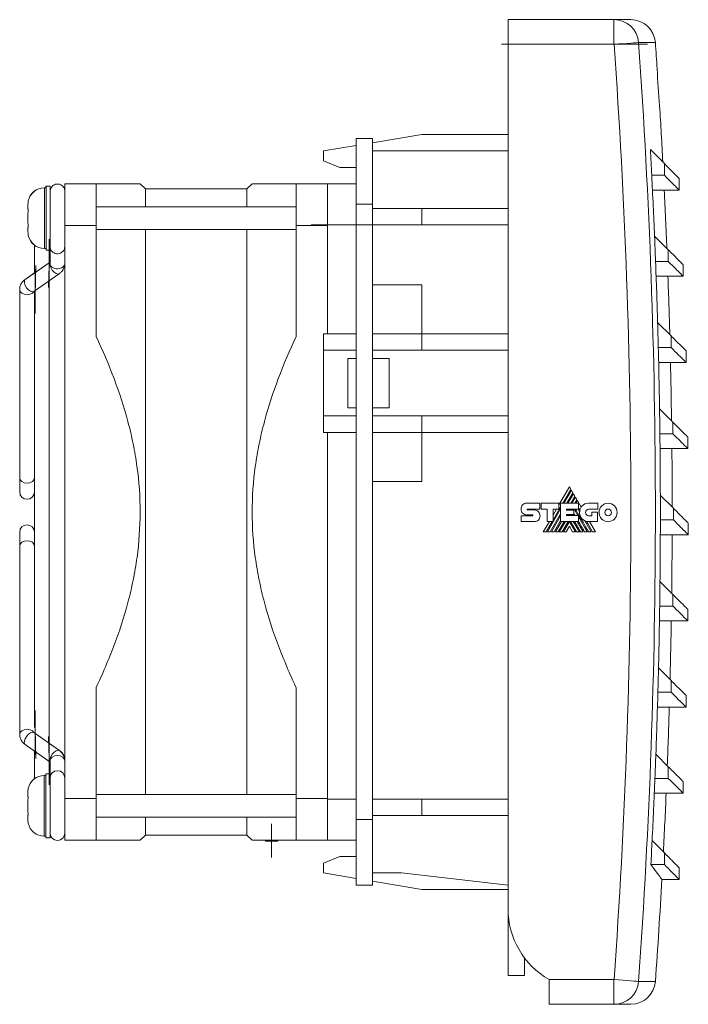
# Model space of a CAD drawing. Header units: millimetres. Extents: x 33 to 384, y 30 to 261.
# Tile 5 of 5: x 302 to 384, y 141 to 261. Entities that reach past the tile are written whole.
import ezdxf

# ---------------------------------------------------------------- set-up
doc = ezdxf.new("R2010")
doc.units = ezdxf.units.MM
doc.linetypes.add('CENTERX2', pattern=[20.32, 12.7, -2.54, 2.54, -2.54])
doc.linetypes.add('PHANTOM', pattern=[12.7, 6.35, -1.27, 1.27, -1.27, 1.27, -1.27])
doc.layers.add('___VS___', color=7, linetype='Continuous', lineweight=15)

msp = doc.modelspace()

# ---------------------------------------------------------------- linework, layer by layer
at = {"color": 7, "linetype": 'Continuous', "lineweight": 15}
for p, q in [((361.8, 257.54), (361.8, 260.54)), ((361.8, 260.54), (374.71, 260.54)), ((374.71, 257.54), (374.71, 260.54)), ((374.71, 260.54), (376.76, 260.54)), ((361.8, 257.54), (361.8, 152.2)), ((374.71, 257.54), (361.8, 257.54)), ((379.75, 257.75), (377.7, 257.75)), ((380.25, 250.04), (380.27, 250.04)), ((343.3, 238.04), (343.3, 246.04)), ((343.3, 246.04), (345.3, 246.04)), ((345.3, 245.54), (351.3, 246.54)), ((345.3, 244.54), (345.3, 246.04)), ((351.3, 246.54), (361.8, 246.54)), ((339.3, 244.54), (343.3, 245.2)), ((339.3, 243.34), (339.3, 244.54)), ((345.3, 244.54), (345.3, 242.7)), ((345.3, 244.54), (361.8, 244.54)), ((379.14, 244.7), (380.85, 242.99)), ((343.3, 242.54), (341.3, 242.54)), ((345.3, 238.04), (345.3, 242.7)), ((380.85, 242.99), (380.85, 241.57)), ((380.85, 241.57), (379.3, 241.57)), ((305.51, 240.05), (305.31, 240.05)), ((305.31, 236.35), (305.31, 240.05)), ((305.51, 240.25), (305.5, 240.25)), ((305.5, 240.05), (305.5, 240.25)), ((306.01, 240.25), (305.51, 240.25)), ((305.51, 236.35), (305.51, 240.25)), ((306.01, 236.35), (306.01, 240.25)), ((307.8, 240.54), (311.61, 240.54)), ((307.8, 235.46), (307.8, 240.54)), ((311.61, 240.54), (311.61, 235.46)), ((317.61, 239.91), (316.97, 240.54)), ((330.62, 240.54), (329.99, 239.91)), ((335.99, 235.46), (335.99, 240.54)), ((335.99, 240.54), (339.8, 240.54)), ((339.8, 240.54), (343.3, 240.54)), ((382.66, 239.76), (382.66, 241.18)), ((329.99, 239.91), (317.61, 239.91)), ((317.61, 237.73), (317.61, 239.91)), ((329.99, 237.73), (329.99, 239.91)), ((380.84, 239.76), (379.39, 239.76)), ((380.84, 239.76), (382.66, 239.76)), ((303.3, 237.44), (303.3, 238.02)), ((303.31, 237.44), (303.31, 238.02)), ((307.8, 237.73), (307.8, 237.73)), ((335.99, 237.73), (311.61, 237.73)), ((343.3, 163.04), (343.3, 238.04)), ((343.3, 238.04), (345.3, 238.04)), ((345.3, 163.04), (345.3, 238.04)), ((303.3, 237.44), (303.3, 237.44)), ((303.3, 237.44), (303.3, 237.43)), ((303.3, 237.44), (303.31, 237.44)), ((303.3, 237.43), (303.31, 237.43)), ((303.3, 235.77), (303.3, 236.93)), ((303.31, 237.44), (303.31, 237.44)), ((303.31, 237.44), (303.31, 237.43)), ((303.31, 237.44), (303.35, 237.44)), ((303.31, 237.43), (303.35, 237.43)), ((303.34, 237.47), (303.33, 237.47)), ((345.3, 237.54), (351.3, 237.54)), ((351.3, 237.54), (361.8, 237.54)), ((351.3, 235.54), (351.3, 237.54)), ((303.31, 235.27), (303.3, 235.27)), ((303.3, 235.27), (303.3, 235.26)), ((303.3, 235.27), (303.3, 235.27)), ((303.31, 235.27), (303.3, 235.27)), ((303.3, 234.68), (303.3, 235.26)), ((303.35, 235.27), (303.31, 235.27)), ((303.31, 235.27), (303.31, 235.26)), ((303.31, 235.27), (303.31, 235.27)), ((303.35, 235.27), (303.31, 235.27)), ((303.31, 234.68), (303.31, 235.26)), ((305.31, 232.65), (305.31, 236.35)), ((305.51, 232.45), (305.51, 236.35)), ((306.01, 232.45), (306.01, 236.35)), ((311.61, 235.46), (307.8, 235.46)), ((307.8, 165.61), (307.8, 235.46)), ((311.61, 235.46), (311.61, 221.94)), ((335.99, 221.94), (335.99, 235.46)), ((339.8, 235.46), (335.99, 235.46)), ((339.8, 235.54), (343.3, 235.54)), ((345.3, 235.54), (351.3, 235.54)), ((351.3, 235.54), (361.8, 235.54)), ((307.79, 234.98), (307.8, 234.98)), ((311.61, 234.98), (335.99, 234.98)), ((317.61, 200.54), (317.61, 234.98)), ((329.99, 200.54), (329.99, 234.98)), ((379.65, 234.17), (381.33, 232.49)), ((304.1, 233.05), (304.1, 229.69)), ((307.78, 233.13), (307.8, 233.27)), ((307.8, 230.81), (307.8, 233.27)), ((305.31, 232.65), (305.51, 232.65)), ((305.51, 232.45), (306.01, 232.45)), ((305.9, 230.96), (305.9, 232.45)), ((306, 232.45), (306, 230.81)), ((381.33, 232.49), (381.33, 231.07)), ((306, 230.99), (302.98, 228.89)), ((306, 231.03), (305.9, 230.96)), ((307.8, 230.83), (307.8, 230.86)), ((381.33, 231.07), (379.77, 231.07)), ((383.14, 229.26), (383.14, 230.68)), ((304.1, 229.69), (302.97, 228.89)), ((304.01, 227.42), (307.12, 229.58)), ((381.28, 229.26), (379.84, 229.26)), ((381.28, 229.26), (383.14, 229.26)), ((303.01, 228.91), (302.97, 228.89)), ((305.9, 172.34), (305.9, 228.76)), ((351.3, 228.24), (345.3, 228.24)), ((351.3, 222.24), (351.3, 228.24)), ((302.3, 227.66), (302.3, 204.69)), ((304.1, 226.79), (304.1, 227.48)), ((304.1, 226.79), (304.1, 174.28)), ((380.02, 223.64), (381.68, 221.99)), ((339.3, 222.24), (343.3, 222.24)), ((339.3, 222.24), (339.3, 220.24)), ((345.3, 222.24), (351.3, 222.24)), ((351.3, 222.24), (361.8, 222.24)), ((351.3, 220.24), (351.3, 222.24)), ((381.68, 221.99), (381.68, 220.57)), ((339.3, 220.24), (343.3, 220.24)), ((339.3, 220.24), (339.3, 212.24)), ((345.3, 220.24), (351.3, 220.24)), ((351.3, 220.24), (361.8, 220.24)), ((381.68, 220.57), (380.11, 220.57)), ((383.49, 218.76), (383.49, 220.18)), ((342.3, 219.24), (343.3, 219.24)), ((345.3, 219.24), (347.3, 219.24)), ((347.3, 213.24), (347.3, 219.24)), ((381.59, 218.76), (380.15, 218.76)), ((381.59, 218.76), (383.49, 218.76)), ((342.3, 213.24), (343.3, 213.24)), ((345.3, 213.24), (347.3, 213.24)), ((380.26, 213.11), (381.88, 211.49)), ((339.3, 212.24), (339.3, 210.24)), ((339.3, 212.24), (343.3, 212.24)), ((345.3, 212.24), (351.3, 212.24)), ((351.3, 212.24), (351.3, 210.24)), ((351.3, 212.24), (361.8, 212.24)), ((381.88, 211.49), (381.88, 210.07)), ((339.3, 210.24), (343.3, 210.24)), ((345.3, 210.24), (351.3, 210.24)), ((351.3, 210.24), (361.8, 210.24)), ((351.3, 210.24), (351.3, 204.24)), ((381.88, 210.07), (380.3, 210.07)), ((383.7, 208.26), (383.7, 209.68)), ((381.76, 208.26), (380.32, 208.26)), ((381.76, 208.26), (383.7, 208.26)), ((302.3, 204.69), (302.3, 202.99)), ((351.3, 204.24), (345.3, 204.24)), ((369.28, 203.61), (367.99, 201.39)), ((368.46, 201.61), (369.45, 203.31)), ((369.52, 203.18), (368.61, 201.61)), ((368.95, 201.61), (369.69, 202.89)), ((369.45, 203.31), (369.28, 203.61)), ((369.69, 202.89), (369.52, 203.18)), ((364.08, 201.62), (365.69, 201.62)), ((365.69, 201.62), (365.69, 200.9)), ((365.85, 200.9), (365.85, 201.61)), ((365.85, 201.61), (367.99, 201.61)), ((367.99, 201.61), (367.99, 200.9)), ((368.21, 199.39), (368.21, 201.61)), ((368.21, 201.61), (370.39, 201.61)), ((369.76, 202.76), (369.1, 201.61)), ((369.44, 201.61), (369.93, 202.47)), ((370.01, 202.34), (369.59, 201.61)), ((369.93, 202.47), (369.76, 202.76)), ((369.93, 201.61), (370.18, 202.04)), ((370.18, 202.04), (370.01, 202.34)), ((370.25, 201.92), (370.07, 201.61)), ((370.7, 201.14), (370.25, 201.92)), ((370.39, 201.61), (370.39, 200.89)), ((371.62, 201.6), (372.74, 201.6)), ((372.74, 201.6), (372.74, 200.88)), ((380.35, 202.59), (381.95, 200.99)), ((317.61, 166.1), (317.61, 200.54)), ((329.99, 166.1), (329.99, 200.54)), ((364.18, 200.9), (365.69, 200.9)), ((364.18, 200.79), (365, 200.79)), ((366.55, 200.9), (365.85, 200.9)), ((366.55, 199.39), (366.55, 200.9)), ((366.6, 198.11), (368.21, 200.91)), ((367.28, 199.56), (368.21, 201.17)), ((367.99, 200.9), (367.28, 200.9)), ((367.28, 199.39), (367.28, 200.9)), ((367.71, 200.9), (367.28, 200.15)), ((368.94, 200.89), (370.39, 200.89)), ((368.94, 200.89), (368.94, 200.77)), ((368.94, 200.77), (369.81, 200.77)), ((369.1, 200.77), (369.17, 200.89)), ((369.44, 200.77), (369.51, 200.89)), ((369.59, 200.77), (369.66, 200.89)), ((369.81, 200.77), (369.81, 200.23)), ((369.93, 200.76), (370, 200.89)), ((369.93, 200.76), (370.3, 200.12)), ((370.34, 200.89), (370.53, 200.56)), ((372.74, 200.88), (371.62, 200.88)), ((372, 200.08), (372, 200.5)), ((372, 200.5), (372.71, 200.5)), ((372.71, 200.5), (372.71, 199.36)), ((381.95, 200.99), (381.95, 199.57)), ((363.38, 200.07), (364.79, 200.07)), ((365, 199.36), (363.38, 199.36)), ((364.79, 200.19), (364.08, 200.19)), ((366.84, 199.39), (366.1, 198.11)), ((366.44, 198.11), (367.18, 199.39)), ((366.55, 199.39), (367.28, 199.39)), ((366.93, 198.11), (368.21, 200.33)), ((367.08, 198.11), (368.21, 200.07)), ((367.42, 198.11), (368.21, 199.49)), ((367.57, 198.11), (368.31, 199.39)), ((367.9, 198.11), (368.64, 199.39)), ((368.05, 198.11), (368.79, 199.39)), ((368.21, 199.39), (370.38, 199.39)), ((368.39, 198.11), (369.13, 199.39)), ((368.54, 198.11), (369.27, 199.38)), ((368.94, 200.23), (369.81, 200.23)), ((368.94, 200.23), (368.94, 200.12)), ((368.94, 200.12), (370.38, 200.12)), ((369.07, 200.12), (369.13, 200.23)), ((369.22, 200.12), (369.28, 200.23)), ((370.01, 198.11), (369.27, 199.38)), ((370.16, 198.11), (369.41, 199.39)), ((369.74, 200.23), (369.81, 200.12)), ((369.75, 199.39), (370.49, 198.11)), ((370.23, 199.39), (370.97, 198.11)), ((370.38, 199.39), (370.38, 200.12)), ((370.38, 199.97), (371.46, 198.11)), ((371.16, 199.46), (371.94, 198.11)), ((371.62, 200.08), (372, 200.08)), ((372.71, 199.36), (371.62, 199.36)), ((372.45, 198.11), (371.73, 199.36)), ((381.95, 199.57), (380.36, 199.57)), ((302.3, 198.08), (302.3, 196.39)), ((369.27, 198.8), (368.87, 198.11)), ((369.27, 198.8), (369.67, 198.11)), ((383.76, 197.76), (383.76, 199.18)), ((381.79, 197.76), (380.35, 197.76)), ((381.79, 197.76), (383.76, 197.76)), ((302.3, 196.39), (302.3, 173.41)), ((380.31, 192.06), (381.88, 190.49)), ((381.88, 190.49), (381.88, 189.07)), ((381.88, 189.07), (380.28, 189.07)), ((383.7, 187.26), (383.7, 188.68)), ((381.69, 187.26), (380.25, 187.26)), ((381.69, 187.26), (383.7, 187.26)), ((380.13, 181.53), (381.68, 179.99)), ((311.61, 179.13), (311.61, 165.61)), ((335.99, 165.61), (335.99, 179.13)), ((381.68, 179.99), (381.68, 178.57)), ((381.68, 178.57), (380.06, 178.57)), ((383.49, 176.76), (383.49, 178.18)), ((381.44, 176.76), (380, 176.76)), ((381.44, 176.76), (383.49, 176.76)), ((307.13, 171.45), (304.01, 173.65)), ((302.97, 172.18), (306, 170.04)), ((307.12, 171.49), (305.9, 172.34)), ((304.1, 171.4), (304.1, 168.02)), ((307.15, 171.47), (307.12, 171.49)), ((379.81, 171.01), (381.33, 169.49)), ((305.9, 168.62), (305.9, 170.15)), ((306, 170.21), (306, 168.62)), ((306, 170.04), (306, 168.62)), ((381.33, 169.49), (381.33, 168.07)), ((305.5, 168.42), (305.3, 168.42)), ((305.3, 164.73), (305.3, 168.42)), ((306, 168.62), (305.5, 168.62)), ((305.5, 164.73), (305.5, 168.62)), ((306, 164.73), (306, 168.62)), ((381.33, 168.07), (379.7, 168.07)), ((383.14, 166.26), (383.14, 167.68)), ((303.3, 165.82), (303.3, 166.4)), ((303.3, 165.82), (303.3, 165.81)), ((303.3, 165.81), (303.34, 165.81)), ((303.3, 165.81), (303.3, 165.81)), ((303.3, 165.81), (303.34, 165.81)), ((303.33, 165.85), (303.32, 165.85)), ((307.8, 165.61), (311.61, 165.61)), ((307.8, 160.53), (307.8, 165.61)), ((335.99, 166.1), (311.61, 166.1)), ((311.61, 165.61), (311.61, 160.53)), ((335.99, 165.61), (339.8, 165.61)), ((335.99, 160.53), (335.99, 165.61)), ((381.06, 166.26), (379.62, 166.26)), ((381.06, 166.26), (383.14, 166.26)), ((305.3, 161.02), (305.3, 164.73)), ((305.5, 160.82), (305.5, 164.73)), ((306, 160.82), (306, 164.73)), ((339.8, 165.54), (343.3, 165.54)), ((345.3, 165.54), (351.3, 165.54)), ((351.3, 165.54), (361.8, 165.54)), ((351.3, 163.54), (351.3, 165.54)), ((303.34, 163.64), (303.3, 163.64)), ((303.3, 163.64), (303.3, 163.63)), ((303.3, 163.64), (303.3, 163.64)), ((303.34, 163.64), (303.3, 163.64)), ((303.3, 163.05), (303.3, 163.63)), ((311.61, 163.35), (335.99, 163.35)), ((317.61, 161.17), (317.61, 163.35)), ((329.99, 161.17), (329.99, 163.35)), ((345.3, 163.54), (351.3, 163.54)), ((351.3, 163.54), (361.8, 163.54)), ((343.3, 155.04), (343.3, 163.04)), ((343.3, 163.04), (345.3, 163.04)), ((345.3, 158.37), (345.3, 163.04)), ((305.3, 161.02), (305.5, 161.02)), ((305.5, 160.82), (306, 160.82)), ((306, 160.82), (306.01, 160.82)), ((306.01, 160.82), (306.01, 161.28)), ((316.97, 160.53), (317.61, 161.17)), ((317.61, 161.17), (329.99, 161.17)), ((329.99, 161.17), (330.62, 160.53)), ((311.61, 160.53), (307.8, 160.53)), ((332.24, 160.53), (332.24, 160.43)), ((332.24, 160.43), (333.74, 160.43)), ((333.74, 160.43), (333.74, 160.53)), ((339.8, 160.53), (335.99, 160.53)), ((339.8, 160.54), (343.3, 160.54)), ((379.35, 160.48), (380.85, 158.99)), ((380.85, 158.99), (380.85, 157.57)), ((339.3, 157.74), (339.3, 156.54)), ((345.3, 158.37), (345.3, 156.54)), ((380.85, 157.57), (379.2, 157.57)), ((339.3, 156.54), (343.3, 155.87)), ((345.3, 155.04), (345.3, 156.54)), ((345.3, 156.54), (348.8, 156.54)), ((361.8, 155.04), (348.8, 156.54)), ((382.66, 155.76), (382.66, 157.18)), ((343.3, 155.04), (345.3, 155.04)), ((351.3, 154.54), (345.3, 155.54)), ((380.53, 155.76), (382.66, 155.76)), ((361.8, 154.54), (351.3, 154.54)), ((361.8, 144.04), (361.8, 152.2)), ((363.8, 144.04), (361.8, 144.04)), ((366.8, 143.54), (374.71, 143.54)), ((366.8, 140.54), (366.8, 143.54)), ((374.71, 140.54), (374.71, 143.54)), ((377.7, 143.32), (379.75, 143.32)), ((374.71, 140.54), (366.8, 140.54)), ((376.76, 140.54), (374.71, 140.54))]:
    msp.add_line(p, q, dxfattribs=at)
at = {"color": 7, "linetype": 'CENTERX2', "lineweight": 0}
for p, q in [((378.79, 257.54), (359.8, 257.54)), ((337.8, 235.54), (345.3, 235.54)), ((305.96, 233.29), (305.82, 227.9)), ((305.9, 228.32), (305.9, 233.77)), ((304.14, 225.18), (304.27, 230.57)), ((304.2, 230.12), (304.2, 224.73)), ((304.14, 175.89), (304.27, 170.5)), ((304.2, 170.95), (304.2, 176.34)), ((305.96, 167.78), (305.82, 173.17)), ((305.9, 172.67), (305.9, 167.29)), ((332.99, 158.43), (332.99, 162.53))]:
    msp.add_line(p, q, dxfattribs=at)
at = {"color": 7, "linetype": 'Continuous', "lineweight": 0}
for p, q in [((339.3, 243.34), (341.3, 242.54)), ((339.8, 240.54), (339.8, 235.46)), ((303.31, 235.77), (303.31, 236.93)), ((339.8, 222.24), (339.8, 235.46)), ((342.3, 213.24), (342.3, 219.24)), ((339.8, 165.61), (339.8, 210.24)), ((339.8, 165.61), (339.8, 160.53)), ((303.3, 164.14), (303.3, 165.31)), ((339.3, 157.74), (341.3, 158.54)), ((343.3, 158.54), (341.3, 158.54)), ((363.8, 146.2), (363.8, 144.04))]:
    msp.add_line(p, q, dxfattribs=at)
at = {"color": 7, "linetype": 'Continuous', "lineweight": 15, "flags": 128}
for points in [[(374.71, 257.54), (375.27, 257.58), (375.81, 257.61), (376.31, 257.65), (376.75, 257.68), (377.12, 257.71), (377.41, 257.73), (377.6, 257.74), (377.7, 257.75)], [(307.79, 232.89), (307.79, 232.92), (307.79, 233)], [(307.12, 229.58), (306.96, 229.53), (306.74, 229.59), (306.49, 229.76), (306.26, 230.02), (306.08, 230.32), (305.98, 230.62), (305.98, 230.87), (306, 230.93)], [(307.8, 230.81), (307.79, 230.74), (307.73, 230.56), (307.59, 230.41), (307.39, 230.28), (307.16, 230.2), (306.9, 230.18)], [(307.8, 230.86), (307.8, 230.86), (307.8, 230.88)], [(304.01, 227.42), (303.85, 227.37), (303.62, 227.43), (303.37, 227.6), (303.14, 227.85), (302.97, 228.15), (302.87, 228.45), (302.87, 228.71), (302.96, 228.88), (302.98, 228.89)], [(304.05, 227.44), (304.03, 227.41), (303.84, 227.21), (303.54, 227.07), (303.2, 227.02), (302.85, 227.07), (302.56, 227.21), (302.37, 227.41), (302.3, 227.66), (302.3, 227.66)], [(302.3, 204.69), (302.37, 204.44), (302.56, 204.24), (302.85, 204.1), (303.2, 204.05), (303.54, 204.1), (303.84, 204.24), (304.03, 204.44), (304.1, 204.69), (304.1, 204.69)], [(372.11, 198.11), (371.88, 198.5), (371.67, 198.87), (371.52, 199.14), (371.37, 199.39)], [(304.1, 196.39), (304.03, 196.63), (303.84, 196.84), (303.54, 196.97), (303.2, 197.02), (302.85, 196.97), (302.56, 196.84), (302.37, 196.63), (302.3, 196.39)], [(302.3, 173.41), (302.37, 173.66), (302.56, 173.86), (302.85, 174), (303.2, 174.05), (303.54, 174), (303.84, 173.86), (304.03, 173.66), (304.05, 173.63)], [(302.97, 172.18), (302.95, 172.19), (302.86, 172.36), (302.87, 172.62), (302.97, 172.91), (303.15, 173.21), (303.38, 173.47), (303.63, 173.63), (303.86, 173.69), (304.01, 173.65)], [(305.97, 170.26), (305.99, 170.42), (306.09, 170.72), (306.27, 171.02), (306.5, 171.27), (306.75, 171.43), (306.98, 171.49), (307.13, 171.45)], [(306, 170.21), (306.07, 170.46), (306.26, 170.66), (306.55, 170.8), (306.9, 170.85), (307.24, 170.8), (307.54, 170.66), (307.73, 170.46), (307.8, 170.21), (307.8, 170.21)], [(306, 170.09), (305.98, 170.17), (305.97, 170.26)], [(374.71, 143.54), (375.27, 143.5), (375.81, 143.46), (376.31, 143.42), (376.75, 143.39), (377.12, 143.36), (377.41, 143.34), (377.6, 143.33), (377.7, 143.32)]]:
    msp.add_lwpolyline(points, dxfattribs=at)
at = {"color": 7, "linetype": 'Continuous', "lineweight": 15}
for centre, radius, start, end in [((374.71, 257.54), 3, 4.0208, 89.9331), ((376.76, 257.54), 3, 4.1012, 90), ((-418.2, 200.54), 794.96, 355.88826, 4.11174), ((-418.2, 200.54), 797.95, 355.88826, 4.11174), ((-418.2, 200.54), 800, 3.87041, 4.10119), ((-418.2, 200.54), 799.98, 3.54751, 3.87048), ((-418.2, 200.54), 800, 3.0551, 3.54744), ((-418.2, 200.54), 798.56, 2.94559, 3.1703), ((-418.2, 200.54), 798.56, 2.41389, 2.94559), ((305.3, 238.05), 2, 90, 168.5103), ((305.31, 238.05), 2, 90, 168.5103), ((-418.2, 200.54), 800, 2.3017, 2.81053), ((-418.2, 200.54), 800, 2.30175, 2.81052), ((305.3, 234.65), 2, 191.4813, 233.1301), ((305.31, 234.65), 2, 191.4813, 270), ((-418.2, 200.54), 798.56, 2.19146, 2.41389), ((306.55, 230.83), 0.551, 182.2153, 237.2409), ((-418.2, 200.54), 798.56, 1.65797, 2.19146), ((306.88, 231.28), 1.11, 235.4958, 271.072), ((-418.2, 200.54), 800, 1.5487, 2.05782), ((-418.2, 200.54), 800, 1.54875, 2.05783), ((-418.2, 200.54), 798.56, 1.43771, 1.65797), ((-418.2, 200.54), 798.56, 0.90239, 1.43771), ((-418.2, 200.54), 800, 0.79597, 1.30551), ((-418.2, 200.54), 800, 0.79601, 1.30549), ((-418.2, 200.54), 798.56, 0.68421, 0.90239), ((-418.2, 200.54), 798.56, 0.14703, 0.68421), ((-418.2, 200.54), 800, 0.04336, 0.55337), ((-418.2, 200.54), 800, 0.04341, 0.55338), ((303.2, 202.99), 0.9, 180, 0), ((-418.2, 200.54), 798.56, 359.93083, 0.14703), ((371.62, 200.46), 1.1, 174.6401, 270), ((371.75, 200.51), 1.22, 149.0381, 166.8386), ((-418.2, 200.54), 798.56, 359.39174, 359.93083), ((303.2, 198.08), 0.9, 0, 180), ((-418.2, 200.54), 800, 359.29077, 359.80137), ((-418.2, 200.54), 800, 359.29081, 359.80137), ((-418.2, 200.54), 798.56, 359.17744, 359.39174), ((-418.2, 200.54), 798.56, 358.63639, 359.17744), ((-418.2, 200.54), 800, 358.53805, 359.04931), ((-418.2, 200.54), 800, 358.53809, 359.04931), ((-418.2, 200.54), 798.56, 358.42391, 358.63639), ((-418.2, 200.54), 798.56, 357.88085, 358.42391), ((-418.2, 200.54), 800, 357.78507, 358.29711), ((-418.2, 200.54), 800, 357.78511, 358.2971), ((-418.2, 200.54), 798.56, 357.6701, 357.88085), ((305.3, 166.42), 2, 90, 168.5135), ((306.9, 168.11), 0.9, 0, 180), ((-418.2, 200.54), 798.56, 357.12499, 357.6701), ((-418.2, 200.54), 800, 357.03175, 357.54459), ((-418.2, 200.54), 800, 357.03171, 357.54455), ((305.3, 163.02), 2, 191.4781, 270), ((306.9, 161.41), 0.9, 180, 0), ((-418.2, 200.54), 798.56, 356.91589, 357.12499), ((-418.2, 200.54), 800, 355.89881, 356.79402), ((371.8, 152.2), 10, 180, 240), ((374.71, 143.53), 3, 270.0668, 355.9793), ((376.76, 143.54), 3, 270, 355.8988)]:
    msp.add_arc(centre, radius, start, end, dxfattribs=at)
for points, knots in [([(380.85, 242.99), (381.21, 242.62), (381.94, 241.9), (382.54, 241.3), (382.62, 241.22), (382.66, 241.18)], [0, 0, 0, 0, 0.332867, 0.666123, 1, 1, 1, 1]), ([(380.85, 241.57), (381.16, 241.26), (381.78, 240.64), (382.34, 240.08), (382.64, 239.78), (382.63, 239.79), (382.62, 239.8)], [0, 0, 0, 0, 0.27996, 0.560022, 0.840134, 1, 1, 1, 1]), ([(307.8, 239.72), (307.8, 239.74), (307.79, 239.81), (307.74, 239.96), (307.64, 240.16), (307.45, 240.35), (307.16, 240.49), (306.84, 240.53), (306.54, 240.45), (306.32, 240.31), (306.17, 240.15), (306.08, 239.99), (306.04, 239.85), (306.02, 239.75), (306.01, 239.7), (306.01, 239.67), (306.01, 239.66), (306.01, 239.66)], [0, 0, 0, 0, 0.023924, 0.089544, 0.162665, 0.272788, 0.386052, 0.505643, 0.623441, 0.716989, 0.795548, 0.8616, 0.915095, 0.954408, 0.973365, 0.986563, 1, 1, 1, 1]), ([(316.94, 240.54), (316.94, 240.54), (316.94, 240.54), (316.57, 240.54), (315.83, 240.54), (314.71, 240.54), (313.31, 240.54), (312.18, 240.54), (311.61, 240.54)], [0, 0, 0, 0, 0.103383, 0.268025, 0.448175, 0.629669, 0.814443, 1, 1, 1, 1]), ([(335.99, 240.54), (335.43, 240.54), (334.32, 240.54), (332.93, 240.54), (331.79, 240.54), (331.04, 240.54), (330.66, 240.54), (330.66, 240.54), (330.66, 240.54)], [0, 0, 0, 0, 0.18084, 0.362325, 0.546491, 0.731965, 0.890359, 1, 1, 1, 1]), ([(307.79, 232.95), (307.79, 232.95), (307.79, 232.94), (307.79, 232.99), (307.79, 233.12), (307.79, 233.41), (307.79, 233.85), (307.79, 234.4), (307.79, 235.04), (307.79, 235.73), (307.79, 236.45), (307.79, 237.16), (307.8, 237.83), (307.8, 238.38), (307.8, 238.64), (307.8, 238.75)], [0, 0, 0, 0, 0.0047575, 0.0456785, 0.1164057, 0.2042673, 0.2952806, 0.3868209, 0.4784892, 0.5702007, 0.6619289, 0.7536616, 0.8453891, 0.9371001, 1, 1, 1, 1]), ([(303.33, 237.47), (303.34, 237.48), (303.34, 237.47), (303.34, 237.47), (303.34, 237.47), (303.34, 237.46), (303.35, 237.45), (303.35, 237.44), (303.35, 237.43), (303.35, 237.42), (303.35, 237.4), (303.35, 237.39), (303.35, 237.37), (303.35, 237.36), (303.35, 237.34), (303.34, 237.32), (303.34, 237.31), (303.34, 237.29), (303.34, 237.27), (303.34, 237.26), (303.34, 237.25), (303.33, 237.24)], [0.0000001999, 0.0000001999, 0.0000001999, 0.0000001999, 0.000051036, 0.000051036, 0.000051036, 0.000102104, 0.000102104, 0.000102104, 0.0001526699, 0.0001526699, 0.0001526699, 0.0002024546, 0.0002024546, 0.0002024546, 0.0002519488, 0.0002519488, 0.0002519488, 0.0003018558, 0.0003018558, 0.0003018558, 0.0003403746, 0.0003403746, 0.0003403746, 0.0003403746]), ([(303.33, 235.46), (303.34, 235.45), (303.34, 235.43), (303.34, 235.42), (303.34, 235.4), (303.34, 235.38), (303.35, 235.37), (303.35, 235.35), (303.35, 235.33), (303.35, 235.32), (303.35, 235.3), (303.35, 235.29), (303.35, 235.27), (303.35, 235.26), (303.35, 235.25), (303.34, 235.24), (303.34, 235.24), (303.34, 235.23), (303.34, 235.23), (303.34, 235.23), (303.34, 235.22), (303.33, 235.23)], [0.0000002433, 0.0000002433, 0.0000002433, 0.0000002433, 0.0000510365, 0.0000510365, 0.0000510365, 0.000102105, 0.000102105, 0.000102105, 0.0001526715, 0.0001526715, 0.0001526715, 0.0002024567, 0.0002024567, 0.0002024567, 0.0002519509, 0.0002519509, 0.0002519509, 0.0003018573, 0.0003018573, 0.0003018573, 0.0003404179, 0.0003404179, 0.0003404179, 0.0003404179]), ([(306, 232.8), (306, 232.79), (306.01, 232.72), (306.05, 232.58), (306.16, 232.37), (306.34, 232.18), (306.63, 232.03), (306.95, 231.99), (307.25, 232.07), (307.47, 232.21), (307.62, 232.37), (307.71, 232.53), (307.76, 232.67), (307.78, 232.77), (307.79, 232.83), (307.79, 232.85), (307.79, 232.87), (307.79, 232.89), (307.79, 232.89), (307.79, 232.9)], [0, 0, 0, 0, 0.008432, 0.080039, 0.150091, 0.254966, 0.363289, 0.478009, 0.591896, 0.682148, 0.757873, 0.821577, 0.873248, 0.911387, 0.929902, 0.942633, 0.956996, 0.981601, 1, 1, 1, 1]), ([(381.33, 232.49), (381.69, 232.12), (382.42, 231.4), (383.02, 230.8), (383.1, 230.72), (383.14, 230.68)], [0, 0, 0, 0, 0.3328673, 0.666123, 1, 1, 1, 1]), ([(307.12, 229.58), (307.21, 229.65), (307.43, 229.82), (307.66, 230.17), (307.79, 230.52), (307.8, 230.75), (307.8, 230.82)], [0, 0, 0, 0, 0.237406, 0.545101, 0.845535, 1, 1, 1, 1]), ([(381.33, 231.07), (381.64, 230.76), (382.27, 230.14), (382.83, 229.58), (383.13, 229.28), (383.11, 229.29), (383.11, 229.3)], [0, 0, 0, 0, 0.2799605, 0.5600217, 0.8401345, 1, 1, 1, 1]), ([(302.98, 228.89), (302.89, 228.82), (302.67, 228.65), (302.43, 228.31), (302.31, 227.95), (302.3, 227.72), (302.3, 227.65)], [0, 0, 0, 0, 0.237407, 0.545105, 0.84554, 1, 1, 1, 1]), ([(311.61, 179.13), (312.4, 180.81), (313.13, 182.51), (314.43, 185.96), (315.01, 187.72), (315.72, 190.41), (315.94, 191.32), (316.31, 193.16), (316.47, 194.08), (316.84, 196.84), (316.97, 198.68), (316.97, 202.38), (316.85, 204.23), (316.46, 207.01), (316.31, 207.93), (315.94, 209.75), (315.72, 210.66), (314.54, 215.13), (313.2, 218.57), (311.61, 221.94)], [0, 0, 0, 0, 0.125, 0.125, 0.25, 0.25, 0.3125, 0.3125, 0.375, 0.375, 0.5, 0.5, 0.625, 0.625, 0.6875, 0.6875, 0.75, 0.75, 1, 1, 1, 1]), ([(335.99, 179.13), (335.2, 180.81), (334.47, 182.51), (333.17, 185.96), (332.59, 187.72), (331.88, 190.41), (331.66, 191.32), (331.29, 193.16), (331.13, 194.08), (330.75, 196.84), (330.62, 198.68), (330.62, 202.38), (330.75, 204.23), (331.13, 207.01), (331.29, 207.93), (331.66, 209.75), (331.88, 210.66), (333.06, 215.13), (334.4, 218.57), (335.99, 221.94)], [0, 0, 0, 0, 0.125, 0.125, 0.25, 0.25, 0.3125, 0.3125, 0.375, 0.375, 0.5, 0.5, 0.625, 0.625, 0.6875, 0.6875, 0.75, 0.75, 1, 1, 1, 1]), ([(381.68, 221.99), (382.04, 221.62), (382.76, 220.9), (383.37, 220.3), (383.45, 220.22), (383.49, 220.18)], [0, 0, 0, 0, 0.3328673, 0.666123, 1, 1, 1, 1]), ([(381.68, 220.57), (381.99, 220.26), (382.61, 219.64), (383.17, 219.08), (383.47, 218.78), (383.46, 218.79), (383.45, 218.8)], [0, 0, 0, 0, 0.27996, 0.560022, 0.840134, 1, 1, 1, 1]), ([(381.88, 211.49), (382.25, 211.12), (382.97, 210.4), (383.57, 209.8), (383.65, 209.72), (383.69, 209.68)], [0, 0, 0, 0, 0.332867, 0.666123, 1, 1, 1, 1]), ([(381.88, 210.07), (382.2, 209.76), (382.82, 209.14), (383.38, 208.58), (383.68, 208.28), (383.67, 208.29), (383.66, 208.3)], [0, 0, 0, 0, 0.27996, 0.560022, 0.840134, 1, 1, 1, 1]), ([(381.95, 200.99), (382.32, 200.62), (383.04, 199.9), (383.64, 199.3), (383.72, 199.22), (383.76, 199.18)], [0, 0, 0, 0, 0.332867, 0.666123, 1, 1, 1, 1]), ([(381.95, 199.57), (382.27, 199.26), (382.89, 198.64), (383.45, 198.08), (383.75, 197.78), (383.73, 197.79), (383.73, 197.8)], [0, 0, 0, 0, 0.27996, 0.560022, 0.840134, 1, 1, 1, 1]), ([(381.88, 190.49), (382.25, 190.12), (382.97, 189.4), (383.57, 188.8), (383.65, 188.72), (383.69, 188.68)], [0, 0, 0, 0, 0.332867, 0.666123, 1, 1, 1, 1]), ([(381.88, 189.07), (382.2, 188.76), (382.82, 188.14), (383.38, 187.58), (383.68, 187.28), (383.67, 187.29), (383.66, 187.3)], [0, 0, 0, 0, 0.27996, 0.560022, 0.840134, 1, 1, 1, 1]), ([(381.68, 179.99), (382.04, 179.62), (382.76, 178.9), (383.37, 178.3), (383.45, 178.22), (383.49, 178.18)], [0, 0, 0, 0, 0.332867, 0.666123, 1, 1, 1, 1]), ([(381.68, 178.57), (381.99, 178.26), (382.61, 177.64), (383.17, 177.08), (383.47, 176.78), (383.46, 176.79), (383.45, 176.8)], [0, 0, 0, 0, 0.27996, 0.560022, 0.840134, 1, 1, 1, 1]), ([(302.3, 173.41), (302.31, 173.28), (302.33, 173), (302.53, 172.61), (302.76, 172.34), (302.93, 172.21), (302.97, 172.18)], [0, 0, 0, 0, 0.2721858, 0.5796461, 0.8850775, 1, 1, 1, 1]), ([(307.8, 170.25), (307.79, 170.38), (307.77, 170.66), (307.58, 171.06), (307.34, 171.33), (307.17, 171.46), (307.12, 171.49)], [0, 0, 0, 0, 0.269977, 0.575182, 0.877109, 1, 1, 1, 1]), ([(307.8, 170.21), (307.79, 170.34), (307.76, 170.63), (307.57, 171.02), (307.34, 171.29), (307.17, 171.41), (307.13, 171.45)], [0, 0, 0, 0, 0.2721827, 0.5796441, 0.8850769, 1, 1, 1, 1]), ([(381.33, 169.49), (381.69, 169.12), (382.42, 168.4), (383.02, 167.8), (383.1, 167.72), (383.14, 167.68)], [0, 0, 0, 0, 0.332867, 0.666123, 1, 1, 1, 1]), ([(381.33, 168.07), (381.64, 167.76), (382.27, 167.14), (382.83, 166.58), (383.13, 166.28), (383.11, 166.29), (383.11, 166.3)], [0, 0, 0, 0, 0.27996, 0.560022, 0.840134, 1, 1, 1, 1]), ([(303.32, 165.85), (303.33, 165.85), (303.33, 165.85), (303.33, 165.84), (303.33, 165.84), (303.34, 165.83), (303.34, 165.82), (303.34, 165.81), (303.34, 165.8), (303.34, 165.79), (303.34, 165.78), (303.34, 165.76), (303.34, 165.74), (303.34, 165.73), (303.34, 165.71), (303.34, 165.7), (303.33, 165.68), (303.33, 165.66), (303.33, 165.65), (303.33, 165.64), (303.33, 165.62), (303.32, 165.61)], [0.0000001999, 0.0000001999, 0.0000001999, 0.0000001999, 0.000051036, 0.000051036, 0.000051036, 0.000102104, 0.000102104, 0.000102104, 0.0001526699, 0.0001526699, 0.0001526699, 0.0002024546, 0.0002024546, 0.0002024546, 0.0002519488, 0.0002519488, 0.0002519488, 0.0003018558, 0.0003018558, 0.0003018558, 0.0003403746, 0.0003403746, 0.0003403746, 0.0003403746]), ([(381.06, 166.26), (381.06, 166.26), (381.06, 166.26), (381.06, 166.26), (381.06, 166.26)], [0, 0, 0, 0, 0.230409, 1, 1, 1, 1]), ([(303.32, 163.84), (303.33, 163.82), (303.33, 163.81), (303.33, 163.79), (303.33, 163.77), (303.34, 163.76), (303.34, 163.74), (303.34, 163.72), (303.34, 163.71), (303.34, 163.69), (303.34, 163.67), (303.34, 163.66), (303.34, 163.65), (303.34, 163.64), (303.34, 163.63), (303.34, 163.62), (303.33, 163.61), (303.33, 163.6), (303.33, 163.6), (303.33, 163.6), (303.33, 163.6), (303.32, 163.6)], [0.0000002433, 0.0000002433, 0.0000002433, 0.0000002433, 0.0000510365, 0.0000510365, 0.0000510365, 0.000102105, 0.000102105, 0.000102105, 0.0001526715, 0.0001526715, 0.0001526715, 0.0002024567, 0.0002024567, 0.0002024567, 0.0002519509, 0.0002519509, 0.0002519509, 0.0003018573, 0.0003018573, 0.0003018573, 0.0003404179, 0.0003404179, 0.0003404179, 0.0003404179]), ([(311.61, 160.53), (312.16, 160.53), (313.27, 160.53), (314.67, 160.53), (315.81, 160.53), (316.55, 160.53), (316.94, 160.53), (316.94, 160.53), (316.94, 160.53)], [0, 0, 0, 0, 0.1808402, 0.3623252, 0.5464911, 0.7319652, 0.8903591, 1, 1, 1, 1]), ([(330.66, 160.53), (330.66, 160.53), (330.65, 160.53), (331.03, 160.53), (331.77, 160.53), (332.89, 160.53), (334.29, 160.53), (335.42, 160.53), (335.99, 160.53)], [0, 0, 0, 0, 0.1033833, 0.2680255, 0.4481753, 0.629669, 0.8144434, 1, 1, 1, 1]), ([(380.85, 158.99), (381.21, 158.62), (381.94, 157.9), (382.54, 157.3), (382.62, 157.22), (382.66, 157.18)], [0, 0, 0, 0, 0.332867, 0.666123, 1, 1, 1, 1]), ([(379.2, 157.57), (379.36, 157.36), (379.84, 156.71), (380.32, 156.06), (380.58, 155.71), (380.53, 155.79), (380.52, 155.8)], [0, 0, 0, 0, 0.18724, 0.561762, 0.936285, 1, 1, 1, 1]), ([(380.85, 157.57), (381.16, 157.26), (381.78, 156.64), (382.34, 156.08), (382.64, 155.78), (382.63, 155.79), (382.62, 155.8)], [0, 0, 0, 0, 0.27996, 0.560022, 0.840134, 1, 1, 1, 1])]:
    msp.add_open_spline(points, degree=3, knots=knots, dxfattribs=at)
for points in [[(303.33, 238.36), (303.32, 238.25), (303.31, 238.14), (303.31, 238.02)], [(303.31, 237.44), (303.31, 237.45), (303.32, 237.46), (303.33, 237.47)], [(303.33, 237.24), (303.32, 237.14), (303.31, 237.04), (303.31, 236.93)], [(303.31, 235.77), (303.31, 235.67), (303.32, 235.56), (303.33, 235.46)], [(303.33, 235.23), (303.32, 235.24), (303.31, 235.25), (303.31, 235.26)], [(303.31, 234.68), (303.31, 234.56), (303.32, 234.45), (303.33, 234.34)], [(363.58, 201.4), (363.71, 201.54), (363.89, 201.62), (364.08, 201.62)], [(370.83, 201.3), (371.01, 201.49), (371.27, 201.6), (371.62, 201.6)], [(373.21, 201.28), (373.41, 201.48), (373.68, 201.61), (373.99, 201.61)], [(373.99, 201.61), (374.29, 201.61), (374.57, 201.48), (374.76, 201.28)], [(363.56, 200.39), (363.44, 200.51), (363.37, 200.68), (363.38, 200.89)], [(363.38, 200.89), (363.38, 201.09), (363.46, 201.27), (363.58, 201.4)], [(364.15, 200.88), (364.14, 200.87), (364.13, 200.85), (364.13, 200.84)], [(364.13, 200.84), (364.13, 200.82), (364.14, 200.81), (364.15, 200.8)], [(364.18, 200.9), (364.16, 200.9), (364.16, 200.89), (364.15, 200.88)], [(364.15, 200.8), (364.15, 200.79), (364.17, 200.79), (364.18, 200.79)], [(365, 200.79), (365.19, 200.79), (365.37, 200.7), (365.5, 200.57)], [(365.5, 200.57), (365.62, 200.43), (365.7, 200.25), (365.7, 200.05)], [(369.96, 200.12), (369.89, 200.24), (369.84, 200.34), (369.81, 200.4)], [(371.61, 198.11), (370.59, 199.88), (370.05, 200.81), (370, 200.89)], [(370.56, 200.79), (370.49, 200.9), (370.44, 200.99), (370.39, 201.07)], [(370.53, 200.56), (370.53, 200.64), (370.54, 200.72), (370.56, 200.79)], [(370.7, 201.14), (370.74, 201.2), (370.78, 201.25), (370.83, 201.3)], [(371.34, 200.77), (371.27, 200.69), (371.23, 200.59), (371.23, 200.48)], [(371.23, 200.48), (371.23, 200.37), (371.27, 200.27), (371.34, 200.19)], [(371.62, 200.88), (371.51, 200.88), (371.41, 200.84), (371.34, 200.77)], [(372.89, 200.48), (372.89, 200.79), (373.01, 201.08), (373.21, 201.28)], [(373.21, 199.68), (373.01, 199.89), (372.89, 200.17), (372.89, 200.48)], [(373.71, 200.77), (373.63, 200.7), (373.59, 200.6), (373.59, 200.48)], [(373.59, 200.48), (373.59, 200.37), (373.63, 200.26), (373.71, 200.19)], [(373.99, 200.9), (373.88, 200.9), (373.78, 200.85), (373.71, 200.77)], [(374.27, 200.77), (374.2, 200.85), (374.1, 200.9), (373.99, 200.9)], [(374.39, 200.48), (374.39, 200.6), (374.34, 200.7), (374.27, 200.77)], [(374.27, 200.19), (374.34, 200.26), (374.39, 200.37), (374.39, 200.48)], [(374.76, 201.28), (374.96, 201.08), (375.09, 200.79), (375.09, 200.48)], [(375.09, 200.48), (375.09, 200.17), (374.96, 199.89), (374.77, 199.68)], [(364.08, 200.19), (363.88, 200.2), (363.69, 200.27), (363.56, 200.39)], [(364.82, 200.18), (364.82, 200.19), (364.8, 200.19), (364.79, 200.19)], [(364.79, 200.07), (364.81, 200.07), (364.82, 200.08), (364.83, 200.09)], [(364.84, 200.13), (364.84, 200.15), (364.84, 200.16), (364.82, 200.18)], [(364.83, 200.09), (364.84, 200.1), (364.84, 200.11), (364.84, 200.13)], [(365.5, 199.56), (365.37, 199.44), (365.19, 199.36), (365, 199.36)], [(365.7, 200.05), (365.7, 199.85), (365.63, 199.68), (365.5, 199.56)], [(370.64, 198.11), (370.33, 198.65), (370.08, 199.08), (369.9, 199.39)], [(371.13, 198.11), (370.83, 198.62), (370.58, 199.05), (370.38, 199.4)], [(371.34, 200.19), (371.41, 200.12), (371.51, 200.08), (371.62, 200.08)], [(373.99, 199.35), (373.68, 199.35), (373.41, 199.48), (373.21, 199.68)], [(373.71, 200.19), (373.78, 200.11), (373.88, 200.07), (373.99, 200.07)], [(373.99, 200.07), (374.1, 200.07), (374.2, 200.11), (374.27, 200.19)], [(374.77, 199.68), (374.57, 199.48), (374.29, 199.35), (373.99, 199.35)], [(303.32, 166.74), (303.31, 166.62), (303.3, 166.51), (303.3, 166.4)], [(303.3, 165.82), (303.3, 165.83), (303.31, 165.84), (303.32, 165.85)], [(303.32, 165.61), (303.31, 165.51), (303.3, 165.41), (303.3, 165.31)], [(303.3, 164.14), (303.3, 164.04), (303.31, 163.94), (303.32, 163.84)], [(303.32, 163.6), (303.31, 163.61), (303.3, 163.62), (303.3, 163.63)], [(303.32, 162.71), (303.31, 162.82), (303.3, 162.93), (303.3, 163.05)], [(303.3, 163.05), (303.3, 162.94), (303.31, 162.82), (303.32, 162.71)]]:
    msp.add_open_spline(points, degree=3, dxfattribs=at)
at = {"color": 7, "linetype": 'Continuous', "lineweight": 0}
for points, knots in [([(303.35, 238.45), (303.35, 238.45), (303.35, 238.45), (303.35, 238.43), (303.34, 238.4), (303.34, 238.37), (303.33, 238.36)], [0, 0, 0, 0, 0.188045, 0.478923, 0.772242, 1, 1, 1, 1]), ([(303.33, 234.34), (303.34, 234.32), (303.34, 234.29), (303.35, 234.26), (303.35, 234.25), (303.35, 234.25), (303.35, 234.25)], [0, 0, 0, 0, 0.298476, 0.598356, 0.895279, 1, 1, 1, 1]), ([(303.34, 234.3), (303.34, 234.3), (303.34, 234.31), (303.34, 234.33), (303.33, 234.34)], [0, 0, 0, 0, 0.173041, 1, 1, 1, 1]), ([(303.34, 166.82), (303.34, 166.82), (303.34, 166.82), (303.34, 166.8), (303.33, 166.77), (303.33, 166.75), (303.32, 166.74)], [0, 0, 0, 0, 0.177163, 0.4719339, 0.7691955, 1, 1, 1, 1]), ([(303.32, 162.71), (303.33, 162.69), (303.33, 162.67), (303.34, 162.64), (303.34, 162.62), (303.34, 162.62), (303.34, 162.62)], [0, 0, 0, 0, 0.2945984, 0.5905667, 0.8836184, 1, 1, 1, 1]), ([(303.33, 162.67), (303.33, 162.67), (303.33, 162.68), (303.33, 162.7), (303.32, 162.71)], [0, 0, 0, 0, 0.2559616, 1, 1, 1, 1])]:
    msp.add_open_spline(points, degree=3, knots=knots, dxfattribs=at)
at = {"layer": '___VS___', "color": 7, "linetype": 'PHANTOM'}
for p, q in [((363.38, 200.07), (363.38, 199.36)), ((366.1, 198.11), (366.44, 198.11)), ((366.6, 198.11), (366.93, 198.11)), ((367.08, 198.11), (367.42, 198.11)), ((367.57, 198.11), (367.9, 198.11)), ((368.05, 198.11), (368.39, 198.11)), ((368.54, 198.11), (368.87, 198.11)), ((369.67, 198.11), (370.01, 198.11)), ((370.16, 198.11), (370.49, 198.11)), ((370.64, 198.11), (370.97, 198.11)), ((371.13, 198.11), (371.46, 198.11)), ((371.61, 198.11), (371.94, 198.11)), ((372.11, 198.11), (372.45, 198.11))]:
    msp.add_line(p, q, dxfattribs=at)

doc.saveas('drawing.dxf')
